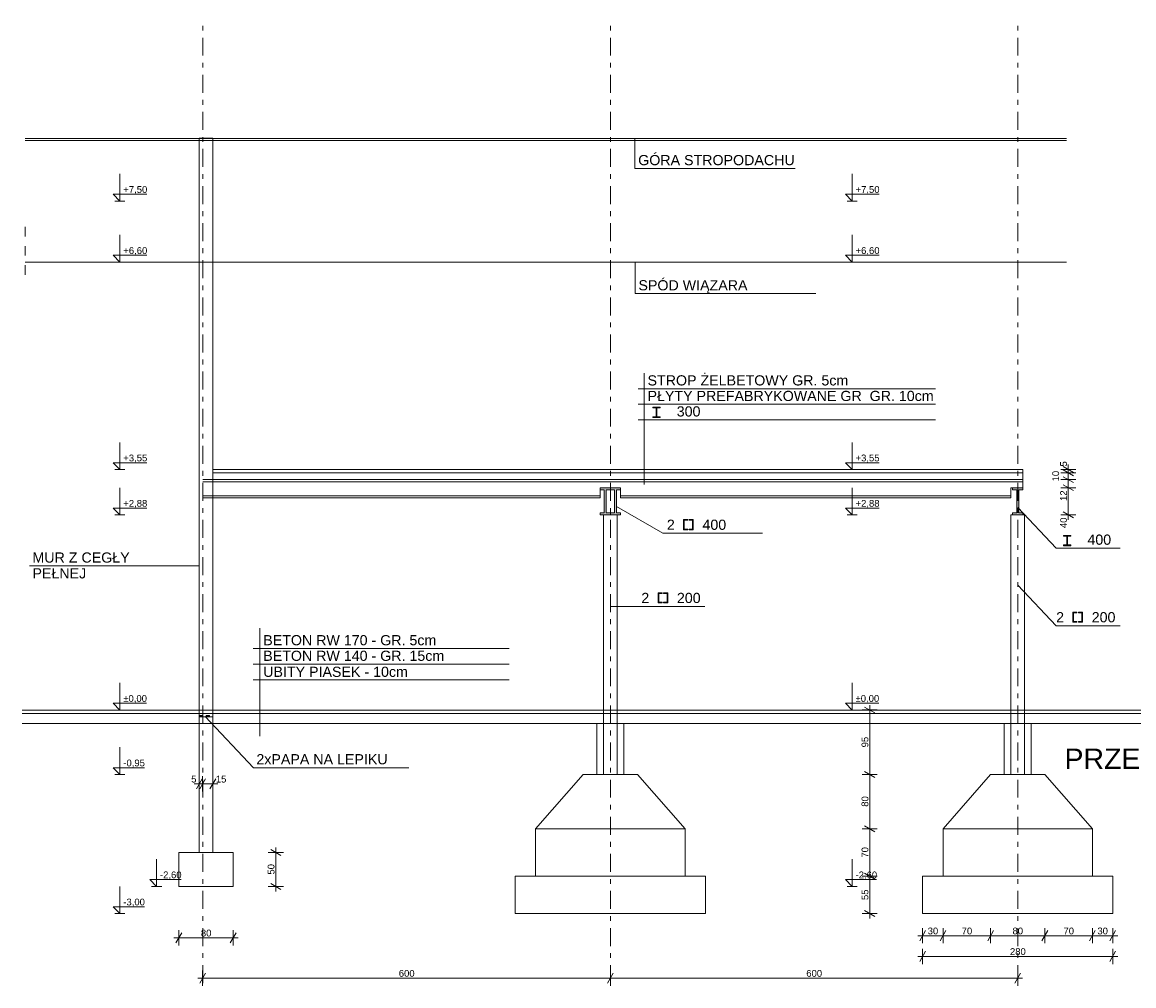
# Model space of a CAD drawing. Extents: x -382579 to -312317, y -24343 to 13401.
# Tile 3 of 9: x -355631 to -339259, y -23384 to -9182. Entities that reach past the tile are written whole.
import ezdxf

# ---------------------------------------------------------------- set-up
doc = ezdxf.new("R2010")
doc.units = 0
doc.header["$MEASUREMENT"] = 0
doc.linetypes.add('Przerywana', pattern=[282.222223, 141.111112, -141.111112])
doc.linetypes.add('Przerywana podwójnie', pattern=[546.805537, 264.583325, -105.833328, 70.555556, -105.833328])
for name, color, linetype, lineweight in [('2D - Ogólne_Nr_Pióra__1', 1, 'Continuous', 18), ('2D - Ogólne_Nr_Pióra__5', 5, 'Continuous', 18), ('2D - Ogólne_Nr_Pióra__6', 6, 'Continuous', 9), ('2D - Ogólne_Nr_Pióra__8', 250, 'Continuous', 18), ('Wymiarowanie - Ogólne_Nr_Pióra__4', 4, 'Continuous', 18), ('Wymiarowanie - Ogólne_Nr_Pióra__46', 46, 'Continuous', 18), ('Wymiarowanie - Ogólne_Nr_Pióra__5', 5, 'Continuous', 18), ('WYMIARY_Nr_Pióra__4', 4, 'Continuous', 18), ('WYMIARY_Nr_Pióra__5', 5, 'Continuous', 18)]:
    doc.layers.add(name, color=color, linetype=linetype, lineweight=lineweight)
doc.layers.add('Wymiarowanie - Ogólne', color=7, linetype='Continuous')
doc.layers.add('WYMIARY', color=7, linetype='Continuous')
doc.styles.add('GENERATED_STYLE_1', font='arial.ttf')
doc.styles.add('GENERATED_STYLE_2', font='txt')
doc.dimstyles.new('GENERATED_STYLE__1', dxfattribs={"dimtxt": 100, "dimasz": 114, "dimexe": 0.18, "dimexo": 0, "dimgap": 0.09, "dimtad": 1, "dimtih": 1, "dimtoh": 1, "dimdec": 0, "dimlfac": 0.1, "dimzin": 0, "dimdsep": 46, "dimtxsty": 'GENERATED_STYLE_2', "dimblk": 'ARROWHEAD_2', "dimblk1": 'ARROWHEAD_2', "dimblk2": 'ARROWHEAD_2', "dimcen": 0.09, "dimclrd": 256, "dimclre": 256, "dimclrt": 256, "dimazin": 0, "dimtfac": 1, "dimtdec": 4, "dimtmove": 0, "dimatfit": 3, "dimfxl": 1, "dimtolj": 1, "dimtzin": 0, "dimarcsym": 0})
doc.dimstyles.new('GENERATED_STYLE__2', dxfattribs={"dimtxt": 100, "dimasz": 114, "dimexe": 0.18, "dimexo": 0, "dimgap": 0.09, "dimtad": 1, "dimdec": 0, "dimlfac": 0.1, "dimzin": 0, "dimdsep": 46, "dimtxsty": 'GENERATED_STYLE_2', "dimblk": 'ARROWHEAD_2', "dimblk1": 'ARROWHEAD_2', "dimblk2": 'ARROWHEAD_2', "dimcen": 0.09, "dimclrd": 256, "dimclre": 256, "dimclrt": 256, "dimazin": 0, "dimtfac": 1, "dimtdec": 4, "dimtmove": 0, "dimatfit": 3, "dimfxl": 1, "dimtolj": 1, "dimtzin": 0, "dimarcsym": 0})

# ---------------------------------------------------------------- blocks, each defined once
blk = doc.blocks.new('*D16')
at = {"layer": 'Wymiarowanie - Ogólne_Nr_Pióra__4', "linetype": 'Continuous', "transparency": 16777216}
for p, q in [((-340299, -16000), (-340149, -16086)), ((-340224, -16443), (-340224, -16043)), ((-340111, -16443), (-340336, -16443)), ((-340299, -16400), (-340149, -16486)), ((-340224, -16517), (-340224, -16443))]:
    blk.add_line(p, q, dxfattribs=at)
at = {"layer": 'Wymiarowanie - Ogólne_Nr_Pióra__5', "transparency": 16777216, "char_height": 100, "attachment_point": 1, "rotation": 90, "style": 'GENERATED_STYLE_1'}
for s, insert in [('{12}', (-340344, -16238)), ('{40}', (-340344, -16638))]:
    blk.add_mtext(s, dxfattribs=dict(at, insert=insert))
blk = doc.blocks.new('ARROWHEAD_2')
at = {"linetype": 'Continuous'}
for p, q in [((0, 0), (-1, 0)), ((-0.38, -0.66), (0.38, 0.66))]:
    blk.add_line(p, q, dxfattribs=at)
blk = doc.blocks.new('*D17')
at = {"layer": 'Wymiarowanie - Ogólne_Nr_Pióra__4', "linetype": 'Continuous', "transparency": 16777216}
for p, q in [((-340299, -15881), (-340149, -15967)), ((-340111, -16043), (-340336, -16043)), ((-340299, -16000), (-340149, -16086)), ((-340224, -16043), (-340224, -15924)), ((-340224, -16443), (-340224, -16043))]:
    blk.add_line(p, q, dxfattribs=at)
at = {"layer": 'Wymiarowanie - Ogólne_Nr_Pióra__5', "transparency": 16777216, "insert": (-340459, -15950), "char_height": 100, "attachment_point": 1, "rotation": 90, "style": 'GENERATED_STYLE_1'}
blk.add_mtext('{10}', dxfattribs=at)
blk = doc.blocks.new('*D18')
at = {"layer": 'Wymiarowanie - Ogólne_Nr_Pióra__4', "linetype": 'Continuous', "transparency": 16777216}
for p, q in [((-340149, -15867), (-340299, -15781)), ((-340299, -15881), (-340149, -15967)), ((-340224, -15924), (-340224, -15824)), ((-340111, -15924), (-340336, -15924)), ((-340224, -16043), (-340224, -15924))]:
    blk.add_line(p, q, dxfattribs=at)
blk = doc.blocks.new('*D19')
at = {"layer": 'Wymiarowanie - Ogólne_Nr_Pióra__4', "linetype": 'Continuous', "transparency": 16777216}
for p, q in [((-340224, -15774), (-340224, -15701)), ((-340111, -15774), (-340336, -15774)), ((-340111, -15824), (-340336, -15824)), ((-340299, -15731), (-340149, -15817)), ((-340149, -15867), (-340299, -15781)), ((-340224, -15824), (-340224, -15774)), ((-340224, -15924), (-340224, -15824))]:
    blk.add_line(p, q, dxfattribs=at)
at = {"layer": 'Wymiarowanie - Ogólne_Nr_Pióra__5', "transparency": 16777216, "insert": (-340344, -15731), "char_height": 100, "attachment_point": 1, "rotation": 90, "style": 'GENERATED_STYLE_1'}
blk.add_mtext('{5}', dxfattribs=at)
blk = doc.blocks.new('Wymiary_391', base_point=(-353653, -21919))
at = {"layer": 'Wymiarowanie - Ogólne_Nr_Pióra__4', "linetype": 'Continuous'}
for p, q in [((-353653, -21919), (-353653, -21519)), ((-353653, -21919), (-353753, -21819)), ((-353753, -21819), (-353653, -21819)), ((-353653, -21919), (-353728, -21919)), ((-353653, -21819), (-353291, -21819)), ((-353653, -21919), (-353578, -21919))]:
    blk.add_line(p, q, dxfattribs=at)
at = {"layer": 'Wymiarowanie - Ogólne_Nr_Pióra__5', "insert": (-353603, -21699), "char_height": 100, "attachment_point": 1, "style": 'GENERATED_STYLE_1'}
blk.add_mtext('{-2,60}', dxfattribs=at)
blk = doc.blocks.new('Wymiary_390', base_point=(-343407, -21919))
at = {"layer": 'Wymiarowanie - Ogólne_Nr_Pióra__4', "linetype": 'Continuous'}
for p, q in [((-343407, -11817), (-343407, -11417)), ((-343407, -11817), (-343507, -11717)), ((-343507, -11717), (-343407, -11717)), ((-343407, -11717), (-343011, -11717)), ((-343407, -11817), (-343482, -11817)), ((-343407, -11817), (-343332, -11817)), ((-343407, -12717), (-343407, -12317)), ((-343407, -12717), (-343507, -12617)), ((-343507, -12617), (-343407, -12617)), ((-343407, -12717), (-343482, -12717)), ((-343407, -12617), (-343011, -12617)), ((-343407, -12717), (-343332, -12717)), ((-343407, -15774), (-343407, -15374)), ((-343407, -15774), (-343507, -15674)), ((-343507, -15674), (-343407, -15674)), ((-343407, -15674), (-343011, -15674)), ((-343407, -15774), (-343482, -15774)), ((-343407, -15774), (-343332, -15774)), ((-343407, -16443), (-343407, -16043)), ((-343407, -16443), (-343507, -16343)), ((-343507, -16343), (-343407, -16343)), ((-343407, -16343), (-343011, -16343)), ((-343407, -16443), (-343482, -16443)), ((-343407, -16443), (-343332, -16443)), ((-343407, -19319), (-343407, -18919)), ((-343407, -19319), (-343507, -19219)), ((-343507, -19219), (-343407, -19219)), ((-343407, -19219), (-343016, -19219)), ((-343407, -19319), (-343482, -19319)), ((-343407, -19319), (-343332, -19319)), ((-343407, -21919), (-343407, -21519)), ((-343407, -21919), (-343507, -21819)), ((-343507, -21819), (-343407, -21819)), ((-343407, -21919), (-343482, -21919)), ((-343407, -21819), (-343046, -21819)), ((-343407, -21919), (-343332, -21919))]:
    blk.add_line(p, q, dxfattribs=at)
at = {"layer": 'Wymiarowanie - Ogólne_Nr_Pióra__5', "char_height": 100, "attachment_point": 1, "style": 'GENERATED_STYLE_1'}
for s, insert in [('{+7,50}', (-343357, -11597)), ('{+6,60}', (-343357, -12497)), ('{+3,55}', (-343357, -15554)), ('{+2,88}', (-343357, -16223)), ('{±0,00}', (-343357, -19099)), ('{-2,60}', (-343357, -21699))]:
    blk.add_mtext(s, dxfattribs=dict(at, insert=insert))
blk = doc.blocks.new('*D22')
at = {"layer": 'WYMIARY_Nr_Pióra__4', "linetype": 'Continuous', "transparency": 16777216}
for p, q in [((-352930, -23196), (-353017, -23346)), ((-352974, -23384), (-352974, -23159)), ((-346926, -23196), (-347012, -23346)), ((-346969, -23384), (-346969, -23159)), ((-353047, -23271), (-352974, -23271)), ((-352974, -23271), (-346969, -23271)), ((-346969, -23271), (-340969, -23271))]:
    blk.add_line(p, q, dxfattribs=at)
at = {"layer": 'WYMIARY_Nr_Pióra__5', "transparency": 16777216, "insert": (-350085, -23151), "char_height": 100, "attachment_point": 1, "style": 'GENERATED_STYLE_1'}
blk.add_mtext('{600}', dxfattribs=at)
blk = doc.blocks.new('*D23')
at = {"layer": 'WYMIARY_Nr_Pióra__4', "linetype": 'Continuous', "transparency": 16777216}
for p, q in [((-346926, -23196), (-347012, -23346)), ((-346969, -23384), (-346969, -23159)), ((-341012, -23346), (-340926, -23196)), ((-340969, -23384), (-340969, -23159)), ((-346969, -23271), (-340969, -23271)), ((-340969, -23271), (-340896, -23271))]:
    blk.add_line(p, q, dxfattribs=at)
at = {"layer": 'WYMIARY_Nr_Pióra__5', "transparency": 16777216, "insert": (-344083, -23151), "char_height": 100, "attachment_point": 1, "style": 'GENERATED_STYLE_1'}
blk.add_mtext('{600}', dxfattribs=at)
blk = doc.blocks.new('Wymiary_384', base_point=(-354193, -22319))
at = {"layer": 'Wymiarowanie - Ogólne_Nr_Pióra__4', "linetype": 'Continuous'}
for p, q in [((-354193, -11817), (-354193, -11417)), ((-354193, -11817), (-354293, -11717)), ((-354293, -11717), (-354193, -11717)), ((-354193, -11717), (-353796, -11717)), ((-354193, -11817), (-354268, -11817)), ((-354193, -11817), (-354118, -11817)), ((-354193, -12717), (-354193, -12317)), ((-354193, -12717), (-354293, -12617)), ((-354293, -12617), (-354193, -12617)), ((-354193, -12717), (-354268, -12717)), ((-354193, -12617), (-353796, -12617)), ((-354193, -12717), (-354118, -12717)), ((-354193, -15774), (-354193, -15374)), ((-354193, -15774), (-354293, -15674)), ((-354293, -15674), (-354193, -15674)), ((-354193, -15674), (-353796, -15674)), ((-354193, -15774), (-354268, -15774)), ((-354193, -15774), (-354118, -15774)), ((-354193, -16443), (-354193, -16043)), ((-354193, -16443), (-354293, -16343)), ((-354293, -16343), (-354193, -16343)), ((-354193, -16343), (-353796, -16343)), ((-354193, -16443), (-354268, -16443)), ((-354193, -16443), (-354118, -16443)), ((-354193, -19319), (-354193, -18919)), ((-354193, -19319), (-354293, -19219)), ((-354293, -19219), (-354193, -19219)), ((-354193, -19219), (-353802, -19219)), ((-354193, -19319), (-354268, -19319)), ((-354193, -19319), (-354118, -19319)), ((-354193, -20269), (-354193, -19869)), ((-354193, -20269), (-354293, -20169)), ((-354293, -20169), (-354193, -20169)), ((-354193, -20269), (-354268, -20269)), ((-354193, -20169), (-353831, -20169)), ((-354193, -20269), (-354118, -20269)), ((-354193, -22319), (-354193, -21919)), ((-354193, -22319), (-354293, -22219)), ((-354293, -22219), (-354193, -22219)), ((-354193, -22219), (-353831, -22219)), ((-354193, -22319), (-354268, -22319)), ((-354193, -22319), (-354118, -22319))]:
    blk.add_line(p, q, dxfattribs=at)
at = {"layer": 'Wymiarowanie - Ogólne_Nr_Pióra__5', "char_height": 100, "attachment_point": 1, "style": 'GENERATED_STYLE_1'}
for s, insert in [('{+7,50}', (-354143, -11597)), ('{+6,60}', (-354143, -12497)), ('{+3,55}', (-354143, -15554)), ('{+2,88}', (-354143, -16223)), ('{±0,00}', (-354143, -19099)), ('{-0,95}', (-354143, -20049)), ('{-3,00}', (-354143, -22099))]:
    blk.add_mtext(s, dxfattribs=dict(at, insert=insert))
blk = doc.blocks.new('*D30')
at = {"layer": 'Wymiarowanie - Ogólne_Nr_Pióra__4', "linetype": 'Continuous', "transparency": 16777216}
for p, q in [((-351783, -21419), (-352008, -21419)), ((-351821, -21463), (-351971, -21376)), ((-351896, -21419), (-351896, -21346)), ((-351896, -21919), (-351896, -21419)), ((-351783, -21919), (-352008, -21919)), ((-351971, -21876), (-351821, -21963)), ((-351896, -21993), (-351896, -21919))]:
    blk.add_line(p, q, dxfattribs=at)
at = {"layer": 'Wymiarowanie - Ogólne_Nr_Pióra__5', "transparency": 16777216, "insert": (-352016, -21745), "char_height": 100, "attachment_point": 1, "rotation": 90, "style": 'GENERATED_STYLE_1'}
blk.add_mtext('{50}', dxfattribs=at)
blk = doc.blocks.new('*D31')
at = {"layer": 'Wymiarowanie - Ogólne_Nr_Pióra__4', "linetype": 'Continuous', "transparency": 16777216}
for p, q in [((-353324, -22789), (-353324, -22564)), ((-352524, -22789), (-352524, -22564)), ((-353397, -22677), (-353324, -22677)), ((-353280, -22602), (-353367, -22752)), ((-353324, -22677), (-352524, -22677)), ((-352567, -22752), (-352480, -22602)), ((-352524, -22677), (-352450, -22677))]:
    blk.add_line(p, q, dxfattribs=at)
at = {"layer": 'Wymiarowanie - Ogólne_Nr_Pióra__5', "transparency": 16777216, "insert": (-353000, -22557), "char_height": 100, "attachment_point": 1, "style": 'GENERATED_STYLE_1'}
blk.add_mtext('{80}', dxfattribs=at)
blk = doc.blocks.new('*D32')
at = {"layer": 'Wymiarowanie - Ogólne_Nr_Pióra__4', "linetype": 'Continuous', "transparency": 16777216}
for p, q in [((-353024, -20521), (-353024, -20296)), ((-352974, -20521), (-352974, -20296)), ((-353097, -20408), (-353024, -20408)), ((-352980, -20333), (-353067, -20483)), ((-353024, -20408), (-352974, -20408)), ((-352930, -20333), (-353017, -20483)), ((-352974, -20408), (-352824, -20408))]:
    blk.add_line(p, q, dxfattribs=at)
at = {"layer": 'Wymiarowanie - Ogólne_Nr_Pióra__5', "transparency": 16777216, "insert": (-353143, -20288), "char_height": 100, "attachment_point": 1, "style": 'GENERATED_STYLE_1'}
blk.add_mtext('{5}', dxfattribs=at)
blk = doc.blocks.new('*D33')
at = {"layer": 'Wymiarowanie - Ogólne_Nr_Pióra__4', "linetype": 'Continuous', "transparency": 16777216}
for p, q in [((-352824, -20521), (-352824, -20296)), ((-352930, -20333), (-353017, -20483)), ((-352974, -20408), (-352824, -20408)), ((-352867, -20483), (-352780, -20333)), ((-352824, -20408), (-352750, -20408))]:
    blk.add_line(p, q, dxfattribs=at)
at = {"layer": 'Wymiarowanie - Ogólne_Nr_Pióra__5', "transparency": 16777216, "insert": (-352780, -20288), "char_height": 100, "attachment_point": 1, "style": 'GENERATED_STYLE_1'}
blk.add_mtext('{15}', dxfattribs=at)
blk = doc.blocks.new('*D34')
at = {"layer": 'WYMIARY_Nr_Pióra__4', "linetype": 'Continuous', "transparency": 16777216}
for p, q in [((-343149, -21769), (-343149, -21069)), ((-343037, -21769), (-343262, -21769)), ((-343224, -21726), (-343074, -21813)), ((-343149, -22319), (-343149, -21769)), ((-343037, -22319), (-343262, -22319)), ((-343224, -22276), (-343074, -22363)), ((-343149, -22393), (-343149, -22319))]:
    blk.add_line(p, q, dxfattribs=at)
at = {"layer": 'WYMIARY_Nr_Pióra__5', "transparency": 16777216, "insert": (-343269, -22120), "char_height": 100, "attachment_point": 1, "rotation": 90, "style": 'GENERATED_STYLE_1'}
blk.add_mtext('{55}', dxfattribs=at)
blk = doc.blocks.new('*D35')
at = {"layer": 'WYMIARY_Nr_Pióra__4', "linetype": 'Continuous', "transparency": 16777216}
for p, q in [((-343149, -21069), (-343149, -20269)), ((-343037, -21069), (-343262, -21069)), ((-343224, -21026), (-343074, -21113)), ((-343149, -21769), (-343149, -21069)), ((-343224, -21726), (-343074, -21813))]:
    blk.add_line(p, q, dxfattribs=at)
at = {"layer": 'WYMIARY_Nr_Pióra__5', "transparency": 16777216, "insert": (-343269, -21495), "char_height": 100, "attachment_point": 1, "rotation": 90, "style": 'GENERATED_STYLE_1'}
blk.add_mtext('{70}', dxfattribs=at)
blk = doc.blocks.new('*D36')
at = {"layer": 'WYMIARY_Nr_Pióra__4', "linetype": 'Continuous', "transparency": 16777216}
for p, q in [((-343149, -20269), (-343149, -19319)), ((-343037, -20269), (-343262, -20269)), ((-343224, -20226), (-343074, -20313)), ((-343149, -21069), (-343149, -20269)), ((-343224, -21026), (-343074, -21113))]:
    blk.add_line(p, q, dxfattribs=at)
at = {"layer": 'WYMIARY_Nr_Pióra__5', "transparency": 16777216, "insert": (-343269, -20745), "char_height": 100, "attachment_point": 1, "rotation": 90, "style": 'GENERATED_STYLE_1'}
blk.add_mtext('{80}', dxfattribs=at)
blk = doc.blocks.new('*D37')
at = {"layer": 'WYMIARY_Nr_Pióra__4', "linetype": 'Continuous', "transparency": 16777216}
for p, q in [((-343074, -19363), (-343224, -19276)), ((-343149, -19319), (-343149, -19246)), ((-343037, -19319), (-343262, -19319)), ((-343149, -20269), (-343149, -19319)), ((-343224, -20226), (-343074, -20313))]:
    blk.add_line(p, q, dxfattribs=at)
at = {"layer": 'WYMIARY_Nr_Pióra__5', "transparency": 16777216, "insert": (-343269, -19870), "char_height": 100, "attachment_point": 1, "rotation": 90, "style": 'GENERATED_STYLE_1'}
blk.add_mtext('{95}', dxfattribs=at)
blk = doc.blocks.new('*D38')
at = {"layer": 'WYMIARY_Nr_Pióra__4', "linetype": 'Continuous', "transparency": 16777216}
for p, q in [((-342326, -22571), (-342412, -22721)), ((-342369, -22758), (-342369, -22533)), ((-342026, -22571), (-342112, -22721)), ((-342442, -22646), (-342369, -22646)), ((-342369, -22646), (-342069, -22646))]:
    blk.add_line(p, q, dxfattribs=at)
at = {"layer": 'WYMIARY_Nr_Pióra__5', "transparency": 16777216, "insert": (-342295, -22526), "char_height": 100, "attachment_point": 1, "style": 'GENERATED_STYLE_1'}
blk.add_mtext('{30}', dxfattribs=at)
blk = doc.blocks.new('*D39')
at = {"layer": 'WYMIARY_Nr_Pióra__4', "linetype": 'Continuous', "transparency": 16777216}
for p, q in [((-342026, -22571), (-342112, -22721)), ((-342069, -22758), (-342069, -22533)), ((-341324, -22571), (-341411, -22721)), ((-342369, -22646), (-342069, -22646)), ((-342069, -22646), (-341368, -22646))]:
    blk.add_line(p, q, dxfattribs=at)
at = {"layer": 'WYMIARY_Nr_Pióra__5', "transparency": 16777216, "insert": (-341794, -22526), "char_height": 100, "attachment_point": 1, "style": 'GENERATED_STYLE_1'}
blk.add_mtext('{70}', dxfattribs=at)
blk = doc.blocks.new('*D40')
at = {"layer": 'WYMIARY_Nr_Pióra__4', "linetype": 'Continuous', "transparency": 16777216}
for p, q in [((-341324, -22571), (-341411, -22721)), ((-341368, -22758), (-341368, -22533)), ((-340527, -22571), (-340614, -22721)), ((-342069, -22646), (-341368, -22646)), ((-341368, -22646), (-340570, -22646))]:
    blk.add_line(p, q, dxfattribs=at)
at = {"layer": 'WYMIARY_Nr_Pióra__5', "transparency": 16777216, "insert": (-341045, -22526), "char_height": 100, "attachment_point": 1, "style": 'GENERATED_STYLE_1'}
blk.add_mtext('{80}', dxfattribs=at)
blk = doc.blocks.new('*D41')
at = {"layer": 'WYMIARY_Nr_Pióra__4', "linetype": 'Continuous', "transparency": 16777216}
for p, q in [((-340527, -22571), (-340614, -22721)), ((-340570, -22758), (-340570, -22533)), ((-339826, -22571), (-339912, -22721)), ((-341368, -22646), (-340570, -22646)), ((-340570, -22646), (-339869, -22646))]:
    blk.add_line(p, q, dxfattribs=at)
at = {"layer": 'WYMIARY_Nr_Pióra__5', "transparency": 16777216, "insert": (-340295, -22526), "char_height": 100, "attachment_point": 1, "style": 'GENERATED_STYLE_1'}
blk.add_mtext('{70}', dxfattribs=at)
blk = doc.blocks.new('*D42')
at = {"layer": 'WYMIARY_Nr_Pióra__4', "linetype": 'Continuous', "transparency": 16777216}
for p, q in [((-339826, -22571), (-339912, -22721)), ((-339869, -22758), (-339869, -22533)), ((-339612, -22721), (-339526, -22571)), ((-339569, -22758), (-339569, -22533)), ((-340570, -22646), (-339869, -22646)), ((-339869, -22646), (-339569, -22646)), ((-339569, -22646), (-339496, -22646))]:
    blk.add_line(p, q, dxfattribs=at)
at = {"layer": 'WYMIARY_Nr_Pióra__5', "transparency": 16777216, "insert": (-339795, -22526), "char_height": 100, "attachment_point": 1, "style": 'GENERATED_STYLE_1'}
blk.add_mtext('{30}', dxfattribs=at)
blk = doc.blocks.new('*D43')
at = {"layer": 'WYMIARY_Nr_Pióra__4', "linetype": 'Continuous', "transparency": 16777216}
for p, q in [((-342326, -22875), (-342412, -23025)), ((-342369, -23063), (-342369, -22838)), ((-339612, -23025), (-339526, -22875)), ((-339569, -23063), (-339569, -22838)), ((-342442, -22950), (-342369, -22950)), ((-342369, -22950), (-339569, -22950)), ((-339569, -22950), (-339496, -22950))]:
    blk.add_line(p, q, dxfattribs=at)
at = {"layer": 'WYMIARY_Nr_Pióra__5', "transparency": 16777216, "insert": (-341083, -22830), "char_height": 100, "attachment_point": 1, "style": 'GENERATED_STYLE_1'}
blk.add_mtext('{280}', dxfattribs=at)

msp = doc.modelspace()

# ---------------------------------------------------------------- hatches: boundary and pattern name
at = {"layer": '2D - Ogólne_Nr_Pióra__1', "linetype": 'Continuous'}
for points in [[(-346344.9, -15006.8), (-346344.9, -14996.8), (-346294.9, -14996.8), (-346294.9, -14866.8), (-346344.9, -14866.8), (-346344.9, -14856.8), (-346284.9, -14856.8), (-346284.9, -15006.8)], [(-346234.9, -15006.8), (-346234.9, -14996.8), (-346284.9, -14996.8), (-346284.9, -14866.8), (-346234.9, -14866.8), (-346234.9, -14856.8), (-346294.9, -14856.8), (-346294.9, -15006.8)], [(-347119, -16043.2), (-346969, -16043.2), (-346969, -16073.2), (-347029, -16073.2), (-347029, -16413.2), (-346969, -16413.2), (-346969, -16443.2), (-347119, -16443.2), (-347119, -16413.2), (-347059, -16413.2), (-347059, -16073.2), (-347119, -16073.2)], [(-346969, -16043.2), (-346819, -16043.2), (-346819, -16073.2), (-346879, -16073.2), (-346879, -16413.2), (-346819, -16413.2), (-346819, -16443.2), (-346969, -16443.2), (-346969, -16413.2), (-346909, -16413.2), (-346909, -16073.2), (-346969, -16073.2)], [(-341044, -16043.2), (-340894, -16043.2), (-340894, -16073.2), (-340954, -16073.2), (-340954, -16413.2), (-340894, -16413.2), (-340894, -16443.2), (-341044, -16443.2), (-341044, -16413.2), (-340984, -16413.2), (-340984, -16073.2), (-341044, -16073.2)], [(-345829.5, -16662.2), (-345829.5, -16652.2), (-345879.5, -16652.2), (-345879.5, -16522.2), (-345829.5, -16522.2), (-345829.5, -16512.2), (-345889.5, -16512.2), (-345889.5, -16662.2)], [(-345807.9, -16662.2), (-345807.9, -16652.2), (-345757.9, -16652.2), (-345757.9, -16522.2), (-345807.9, -16522.2), (-345807.9, -16512.2), (-345747.9, -16512.2), (-345747.9, -16662.2)], [(-340295.8, -16897.1), (-340295.8, -16887.1), (-340245.8, -16887.1), (-340245.8, -16757.1), (-340295.8, -16757.1), (-340295.8, -16747.1), (-340235.8, -16747.1), (-340235.8, -16897.1)], [(-340185.8, -16897.1), (-340185.8, -16887.1), (-340235.8, -16887.1), (-340235.8, -16757.1), (-340185.8, -16757.1), (-340185.8, -16747.1), (-340245.8, -16747.1), (-340245.8, -16897.1)], [(-346205.9, -17741.1), (-346205.9, -17731.1), (-346255.9, -17731.1), (-346255.9, -17601.1), (-346205.9, -17601.1), (-346205.9, -17591.1), (-346265.9, -17591.1), (-346265.9, -17741.1)], [(-346184.3, -17741.1), (-346184.3, -17731.1), (-346134.3, -17731.1), (-346134.3, -17601.1), (-346184.3, -17601.1), (-346184.3, -17591.1), (-346124.3, -17591.1), (-346124.3, -17741.1)], [(-340096.1, -18025.4), (-340096.1, -18015.4), (-340146.1, -18015.4), (-340146.1, -17885.4), (-340096.1, -17885.4), (-340096.1, -17875.4), (-340156.1, -17875.4), (-340156.1, -18025.4)], [(-340074.5, -18025.4), (-340074.5, -18015.4), (-340024.5, -18015.4), (-340024.5, -17885.4), (-340074.5, -17885.4), (-340074.5, -17875.4), (-340014.5, -17875.4), (-340014.5, -18025.4)], [(-353023.7, -19399.4), (-353023.7, -19419.4), (-352973.7, -19419.4), (-352973.7, -19399.4)], [(-352923.7, -19399.4), (-352923.7, -19419.4), (-352873.7, -19419.4), (-352873.7, -19399.4)]]:
    msp.add_hatch(color=256, dxfattribs=at).paths.add_polyline_path(points, flags=0)

# ---------------------------------------------------------------- linework, layer by layer
at = {"layer": '2D - Ogólne_Nr_Pióra__1', "linetype": 'Continuous', "flags": 128}
for points in [[(-346344.9, -15006.8), (-346344.9, -14996.8), (-346294.9, -14996.8), (-346294.9, -14866.8), (-346344.9, -14866.8), (-346344.9, -14856.8), (-346284.9, -14856.8), (-346284.9, -15006.8)], [(-346234.9, -15006.8), (-346234.9, -14996.8), (-346284.9, -14996.8), (-346284.9, -14866.8), (-346234.9, -14866.8), (-346234.9, -14856.8), (-346294.9, -14856.8), (-346294.9, -15006.8)], [(-347119, -16043.2), (-346969, -16043.2), (-346969, -16073.2), (-347029, -16073.2), (-347029, -16413.2), (-346969, -16413.2), (-346969, -16443.2), (-347119, -16443.2), (-347119, -16413.2), (-347059, -16413.2), (-347059, -16073.2), (-347119, -16073.2)], [(-346969, -16043.2), (-346819, -16043.2), (-346819, -16073.2), (-346879, -16073.2), (-346879, -16413.2), (-346819, -16413.2), (-346819, -16443.2), (-346969, -16443.2), (-346969, -16413.2), (-346909, -16413.2), (-346909, -16073.2), (-346969, -16073.2)], [(-341044, -16043.2), (-340894, -16043.2), (-340894, -16073.2), (-340954, -16073.2), (-340954, -16413.2), (-340894, -16413.2), (-340894, -16443.2), (-341044, -16443.2), (-341044, -16413.2), (-340984, -16413.2), (-340984, -16073.2), (-341044, -16073.2)], [(-345829.5, -16662.2), (-345829.5, -16652.2), (-345879.5, -16652.2), (-345879.5, -16522.2), (-345829.5, -16522.2), (-345829.5, -16512.2), (-345889.5, -16512.2), (-345889.5, -16662.2)], [(-345807.9, -16662.2), (-345807.9, -16652.2), (-345757.9, -16652.2), (-345757.9, -16522.2), (-345807.9, -16522.2), (-345807.9, -16512.2), (-345747.9, -16512.2), (-345747.9, -16662.2)], [(-340295.8, -16897.1), (-340295.8, -16887.1), (-340245.8, -16887.1), (-340245.8, -16757.1), (-340295.8, -16757.1), (-340295.8, -16747.1), (-340235.8, -16747.1), (-340235.8, -16897.1)], [(-340185.8, -16897.1), (-340185.8, -16887.1), (-340235.8, -16887.1), (-340235.8, -16757.1), (-340185.8, -16757.1), (-340185.8, -16747.1), (-340245.8, -16747.1), (-340245.8, -16897.1)], [(-346205.9, -17741.1), (-346205.9, -17731.1), (-346255.9, -17731.1), (-346255.9, -17601.1), (-346205.9, -17601.1), (-346205.9, -17591.1), (-346265.9, -17591.1), (-346265.9, -17741.1)], [(-346184.3, -17741.1), (-346184.3, -17731.1), (-346134.3, -17731.1), (-346134.3, -17601.1), (-346184.3, -17601.1), (-346184.3, -17591.1), (-346124.3, -17591.1), (-346124.3, -17741.1)], [(-340096.1, -18025.4), (-340096.1, -18015.4), (-340146.1, -18015.4), (-340146.1, -17885.4), (-340096.1, -17885.4), (-340096.1, -17875.4), (-340156.1, -17875.4), (-340156.1, -18025.4)], [(-340074.5, -18025.4), (-340074.5, -18015.4), (-340024.5, -18015.4), (-340024.5, -17885.4), (-340074.5, -17885.4), (-340074.5, -17875.4), (-340014.5, -17875.4), (-340014.5, -18025.4)], [(-352923.7, -19399.4), (-352923.7, -19419.4), (-352873.7, -19419.4), (-352873.7, -19399.4)]]:
    msp.add_lwpolyline(points, close=True, dxfattribs=at)
at = {"layer": '2D - Ogólne_Nr_Pióra__5', "linetype": 'Przerywana podwójnie'}
for p, q in [((-352973.7, -23344.7), (-352973.7, -9181.9)), ((-346969, -23344.7), (-346969, -9181.9)), ((-340969, -23344.7), (-340969, -9181.9))]:
    msp.add_line(p, q, dxfattribs=at)
at = {"layer": '2D - Ogólne_Nr_Pióra__5', "linetype": 'Continuous'}
for p, q in [((-355589.1, -10895.1), (-340252.6, -10895.1)), ((-355589.1, -10925.1), (-340252.6, -10925.1)), ((-353023.7, -21419.4), (-353023.7, -10890.2)), ((-352823.7, -10890.2), (-353023.7, -10890.2)), ((-352823.7, -21419.4), (-352823.7, -10890.2)), ((-340252.6, -12716.6), (-355589.1, -12716.6)), ((-352823.7, -15773.9), (-340894, -15773.9)), ((-352823.7, -15823.9), (-340894, -15823.9)), ((-340894, -16043.2), (-340894, -15773.9)), ((-352823.7, -15923.9), (-340894, -15923.9)), ((-352823.7, -15953.9), (-340894, -15953.9)), ((-347119, -16073.2), (-347119, -16043.2)), ((-346969, -16043.2), (-347119, -16043.2)), ((-347119, -16043.2), (-347119, -16193.9)), ((-346969, -16073.2), (-346969, -16043.2)), ((-346819, -16043.2), (-346969, -16043.2)), ((-346969, -16073.2), (-346969, -16043.2)), ((-346819, -16073.2), (-346819, -16043.2)), ((-346819, -16043.2), (-346819, -16193.9)), ((-341069, -16193.9), (-341069, -16043.2)), ((-341069, -16043.2), (-340894, -16043.2)), ((-341044, -16073.2), (-341044, -16043.2)), ((-340894, -16043.2), (-341044, -16043.2)), ((-340894, -16073.2), (-340894, -16043.2)), ((-352823.7, -16163.9), (-347119, -16163.9)), ((-352823.7, -16193.9), (-347119, -16193.9)), ((-347059, -16073.2), (-347119, -16073.2)), ((-347059, -16413.2), (-347059, -16073.2)), ((-347029, -16413.2), (-347029, -16073.2)), ((-347029, -16073.2), (-346969, -16073.2)), ((-346909, -16073.2), (-346969, -16073.2)), ((-346909, -16413.2), (-346909, -16073.2)), ((-346879, -16413.2), (-346879, -16073.2)), ((-346879, -16073.2), (-346819, -16073.2)), ((-346819, -16163.9), (-341069, -16163.9)), ((-346819, -16193.9), (-341069, -16193.9)), ((-340984, -16073.2), (-341044, -16073.2)), ((-340984, -16413.2), (-340984, -16073.2)), ((-340954, -16413.2), (-340954, -16073.2)), ((-340954, -16073.2), (-340894, -16073.2)), ((-347059, -16413.2), (-347119, -16413.2)), ((-347119, -16413.2), (-347119, -16443.2)), ((-346969, -16443.2), (-347119, -16443.2)), ((-347069, -16443.2), (-347069, -20269.4)), ((-347029, -16413.2), (-346969, -16413.2)), ((-346909, -16413.2), (-346969, -16413.2)), ((-346969, -16413.2), (-346969, -16443.2)), ((-346969, -16413.2), (-346969, -16443.2)), ((-346819, -16443.2), (-346969, -16443.2)), ((-346879, -16413.2), (-346819, -16413.2)), ((-346869, -16443.2), (-346869, -20269.4)), ((-346819, -16413.2), (-346819, -16443.2)), ((-341069, -16443.2), (-341069, -20269.4)), ((-341069, -16443.2), (-340869, -16443.2)), ((-340984, -16413.2), (-341044, -16413.2)), ((-341044, -16413.2), (-341044, -16443.2)), ((-340894, -16443.2), (-341044, -16443.2)), ((-340954, -16413.2), (-340894, -16413.2)), ((-340894, -16413.2), (-340894, -16443.2)), ((-340869, -16443.2), (-340869, -20269.4)), ((-346255.9, -17601.1), (-346205.9, -17601.1)), ((-346205.9, -17731.1), (-346255.9, -17731.1)), ((-337506.1, -19319.4), (-355631.5, -19319.4)), ((-337506.1, -19369.4), (-355631.5, -19369.4)), ((-352973.7, -19399.4), (-353023.7, -19399.4)), ((-353023.7, -19399.4), (-353023.7, -19419.4)), ((-352823.7, -19419.4), (-353023.7, -19419.4)), ((-353023.7, -19419.4), (-352973.7, -19419.4)), ((-352973.7, -19419.4), (-352973.7, -19399.4)), ((-352823.7, -19399.4), (-352823.7, -19419.4)), ((-337506.1, -19519.4), (-355631.5, -19519.4)), ((-347169, -20269.4), (-347169, -19519.4)), ((-346769, -20269.4), (-346769, -19519.4)), ((-341169, -20269.4), (-341169, -19519.4)), ((-340769, -20269.4), (-340769, -19519.4)), ((-348069, -21069.4), (-347367.7, -20269.4)), ((-346570.2, -20269.4), (-347367.7, -20269.4)), ((-347069, -20269.4), (-347169, -20269.4)), ((-346869, -20269.4), (-346769, -20269.4)), ((-345869, -21069.4), (-346570.2, -20269.4)), ((-342069, -21069.4), (-341367.7, -20269.4)), ((-340570.2, -20269.4), (-341367.7, -20269.4)), ((-341069, -20269.4), (-341169, -20269.4)), ((-340869, -20269.4), (-340769, -20269.4)), ((-339869, -21069.4), (-340570.2, -20269.4)), ((-348069, -21769.4), (-348069, -21069.4)), ((-345869, -21069.4), (-348069, -21069.4)), ((-345869, -21769.4), (-345869, -21069.4)), ((-342069, -21769.4), (-342069, -21069.4)), ((-339869, -21069.4), (-342069, -21069.4)), ((-339869, -21769.4), (-339869, -21069.4)), ((-353323.7, -21919.4), (-353323.7, -21419.4)), ((-353323.7, -21419.4), (-352523.7, -21419.4)), ((-352523.7, -21419.4), (-352523.7, -21919.4)), ((-348369, -21769.4), (-348369, -22319.4)), ((-345569, -21769.4), (-348369, -21769.4)), ((-345569, -21769.4), (-345569, -22319.4)), ((-342369, -21769.4), (-342369, -22319.4)), ((-339569, -21769.4), (-342369, -21769.4)), ((-339569, -21769.4), (-339569, -22319.4)), ((-352923.7, -21919.4), (-353323.7, -21919.4)), ((-352823.7, -21919.4), (-353023.7, -21919.4)), ((-352823.7, -21919.4), (-352523.7, -21919.4)), ((-345569, -22319.4), (-348369, -22319.4)), ((-339569, -22319.4), (-342369, -22319.4))]:
    msp.add_line(p, q, dxfattribs=at)
at = {"layer": '2D - Ogólne_Nr_Pióra__5', "linetype": 'Przerywana'}
for p, q in [((-355589.1, -12903.9), (-355589.1, -12195.5)), ((-352973.7, -15923.9), (-352823.7, -15923.9)), ((-352973.7, -15953.9), (-352823.7, -15953.9)), ((-352973.7, -16163.9), (-352823.7, -16163.9)), ((-352973.7, -16193.9), (-352823.7, -16193.9))]:
    msp.add_line(p, q, dxfattribs=at)
at = {"layer": '2D - Ogólne_Nr_Pióra__6', "linetype": 'Continuous'}
for p, q in [((-346606.4, -10895.1), (-346606.4, -11336.9)), ((-346606.4, -11336.9), (-344247, -11336.9)), ((-346602.8, -12716.6), (-346602.8, -13180.5)), ((-346602.8, -13180.5), (-343944, -13180.5)), ((-346468.9, -15994.6), (-346468.9, -14356)), ((-346560.5, -14583.6), (-342181.3, -14583.6)), ((-346560.5, -14813.6), (-342181.3, -14813.6)), ((-346560.5, -15043.6), (-342181.3, -15043.6)), ((-346197.5, -16714), (-346879, -16321.2)), ((-340402.8, -16931.9), (-340969, -16333.6)), ((-346197.5, -16714), (-344730.2, -16714)), ((-339458.6, -16931.9), (-340402.8, -16931.9)), ((-353023.7, -17195.5), (-355525.5, -17195.5)), ((-340402.8, -18077.2), (-340969, -17478.9)), ((-346969, -17792.9), (-345578.7, -17792.9)), ((-352129.6, -18110.7), (-352129.6, -19703.8)), ((-339458.6, -18077.2), (-340402.8, -18077.2)), ((-352230.5, -18413.6), (-348461, -18413.6)), ((-352230.5, -18643.6), (-348461, -18643.6)), ((-352230.5, -18873.6), (-348461, -18873.6)), ((-352936.5, -19415.1), (-352227.1, -20170)), ((-352227.1, -20170), (-349938.4, -20170))]:
    msp.add_line(p, q, dxfattribs=at)
at = {"layer": '2D - Ogólne_Nr_Pióra__8', "linetype": 'Continuous', "flags": 128}
msp.add_lwpolyline([(-353023.7, -19399.4), (-353023.7, -19419.4), (-352973.7, -19419.4), (-352973.7, -19399.4)], close=True, dxfattribs=at)

# ---------------------------------------------------------------- block references
at = {"layer": 'Wymiarowanie - Ogólne', "linetype": 'Continuous'}
for name, p in [('Wymiary_384', (-354192.8, -22319.4)), ('Wymiary_390', (-343407.3, -21919.4)), ('Wymiary_391', (-353652.6, -21919.4))]:
    msp.add_blockref(name, p, dxfattribs=at)

# ---------------------------------------------------------------- texts
at = {"layer": 'Wymiarowanie - Ogólne_Nr_Pióra__46', "linetype": 'Continuous', "attachment_point": 7, "style": 'GENERATED_STYLE_1'}
for s, insert, char_height in [('{GÓRA STROPODACHU}', (-346558.7, -11291.4), 150), ('{SPÓD WIĄZARA}', (-346555.2, -13178.4), 150), ('{STROP ŻELBETOWY GR. 5cm}', (-346421.2, -14537.9), 150), ('{PŁYTY PREFABRYKOWANE GR  GR. 10cm}', (-346421.2, -14767.2), 150), ('{300}', (-345991.3, -14995.3), 150), ('{2       400}', (-346136.2, -16665.7), 150), ('{400}', (-339942.1, -16885.6), 150), ('{2       200}', (-346512.6, -17744.6), 150), ('{2       200}', (-340402.8, -18028.9), 150), ('{BETON RW 170 - GR. 5cm}', (-352081.9, -18367.3), 150), ('{BETON RW 140 - GR. 15cm}', (-352081.9, -18597.3), 150), ('{UBITY PIASEK - 10cm}', (-352081.9, -18833), 150), ('{PRZEKRÓJ B-B}', (-340279.6, -20191.9), 300), ('{2xPAPA NA LEPIKU}', (-352182.4, -20121.8), 150)]:
    msp.add_mtext(s, dxfattribs=dict(at, insert=insert, char_height=char_height))
at = {"layer": 'Wymiarowanie - Ogólne_Nr_Pióra__46', "linetype": 'Continuous', "insert": (-355480.8, -17382.3), "char_height": 150, "width": 1863.167, "attachment_point": 7, "line_spacing_factor": 0.933036, "style": 'GENERATED_STYLE_1'}
msp.add_mtext('{MUR Z CEGŁY\\PPEŁNEJ}', dxfattribs=at)

# ---------------------------------------------------------------- dimensions: what is measured, and where the dimension line sits
at = {"layer": 'Wymiarowanie - Ogólne', "linetype": 'Continuous'}
for base, p1, p2, picture, middle in [((-340223.9, -16443.2), (-340894, -15823.9), (-340894, -15773.9), '*D19', (-340293.9, -15693.1)), ((-340223.9, -16443.2), (-340894, -15923.9), (-340894, -15823.9), '*D18', (-340408.9, -15874.8)), ((-340223.9, -16443.2), (-340894, -16043.2), (-340894, -15923.9), '*D17', (-340293.9, -16163.3)), ((-340223.9, -16443.2), (-340894, -16443.2), (-340894, -16043.2), '*D16', (-340293.9, -16563.3)), ((-351895.8, -21919.4), (-352523.7, -21919.4), (-352523.7, -21419.4), '*D30', (-351965.8, -21670.3))]:
    dim = msp.add_linear_dim(base=base, p1=p1, p2=p2, angle=90, dimstyle='GENERATED_STYLE__2', dxfattribs=at)
    dim.commit()
    dim.dimension.update_dxf_attribs({"geometry": picture, "text_midpoint": middle})
for base, p1, p2, picture, middle in [((-353023.7, -20408.2), (-353023.7, -21419.4), (-352973.7, -21419.4), '*D32', (-353105.5, -20338.2)), ((-353023.7, -20408.2), (-352973.7, -21419.4), (-352823.7, -21419.4), '*D33', (-352705.4, -20338.2)), ((-353323.7, -22676.8), (-353323.7, -21919.4), (-352523.7, -21919.4), '*D31', (-352924.7, -22606.8))]:
    dim = msp.add_linear_dim(base=base, p1=p1, p2=p2, dimstyle='GENERATED_STYLE__1', dxfattribs=at)
    dim.commit()
    dim.dimension.update_dxf_attribs({"geometry": picture, "text_midpoint": middle})
at = {"layer": 'WYMIARY', "linetype": 'Continuous'}
for p1, p2, picture, middle in [((-341367.7, -20269.4), (-341069, -19319.4), '*D37', (-343219.5, -19795.3)), ((-342069, -21069.4), (-341367.7, -20269.4), '*D36', (-343219.5, -20670.3)), ((-342369, -21769.4), (-342069, -21069.4), '*D35', (-343219.5, -21420.3)), ((-342369, -22319.4), (-342369, -21769.4), '*D34', (-343219.5, -22045.3))]:
    dim = msp.add_linear_dim(base=(-343149.5, -22319.4), p1=p1, p2=p2, angle=90, dimstyle='GENERATED_STYLE__2', dxfattribs=at)
    dim.commit()
    dim.dimension.update_dxf_attribs({"geometry": picture, "text_midpoint": middle})
for base, p1, p2, picture, middle in [((-342369, -22645.7), (-342069, -21769.4), (-341367.7, -20269.4), '*D39', (-341719.2, -22575.7)), ((-342369, -22645.7), (-341367.7, -20269.4), (-340570.2, -20269.4), '*D40', (-340969.9, -22575.7)), ((-342369, -22645.7), (-340570.2, -20269.4), (-339869, -21769.4), '*D41', (-340220.5, -22575.7)), ((-342369, -22645.7), (-342369, -22319.4), (-342069, -21769.4), '*D38', (-342219.9, -22575.7)), ((-342369, -22645.7), (-339869, -21769.4), (-339569, -21769.4), '*D42', (-339719.9, -22575.7)), ((-342369, -22950.1), (-342369, -22319.4), (-339569, -22319.4), '*D43', (-340970.3, -22880.1)), ((-352973.7, -23271.5), (-352973.7, -23344.7), (-346969, -23344.7), '*D22', (-349972.7, -23201.5)), ((-352973.7, -23271.5), (-346969, -23344.7), (-340969, -23344.7), '*D23', (-343970.3, -23201.5))]:
    dim = msp.add_linear_dim(base=base, p1=p1, p2=p2, dimstyle='GENERATED_STYLE__1', dxfattribs=at)
    dim.commit()
    dim.dimension.update_dxf_attribs({"geometry": picture, "text_midpoint": middle})

doc.saveas('drawing.dxf')
